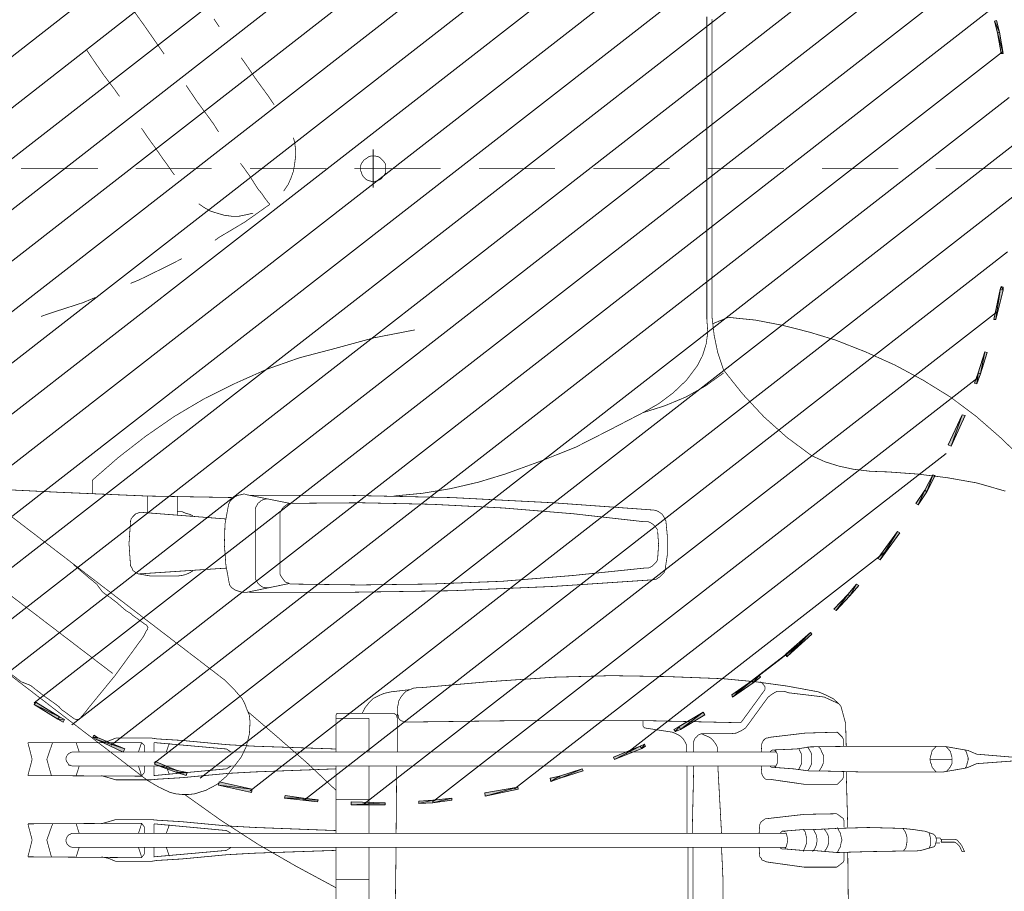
# Model space of a CAD drawing. Header units: centimetres. Extents: x 690840 to 714026, y 27673 to 40762.
# Tile 37 of 162: x 694223 to 694300, y 40057 to 40126. Entities that reach past the tile are written whole.
import ezdxf

# ---------------------------------------------------------------- set-up
doc = ezdxf.new("R2010")
doc.units = ezdxf.units.CM
doc.layers.add('H', color=7, linetype='Continuous')
doc.layers.add('Przekrojowa', color=253, linetype='Continuous', lineweight=25)

# ---------------------------------------------------------------- blocks, each defined once
blk = doc.blocks.new('zw$EDF5')
at = {"layer": 'H', "linetype": 'Continuous', "lineweight": 0}
for points in [[(1.756, 209.891), (1.516, 209.844), (-0.841, 209.315), (-0.841, 209.482), (1.444, 210.059), (1.684, 210.059)], [(21.72, 209.602), (20.109, 209.891), (20.109, 210.059), (21.768, 209.795), (22.706, 209.555), (22.634, 209.387)], [(-5.123, 208.28), (-3.464, 208.809), (-3.391, 208.616), (-5.076, 208.112), (-5.869, 207.823), (-5.941, 207.99)], [(-10.848, 205.971), (-8.418, 207.077), (-8.346, 206.837), (-10.728, 205.729)], [(-14.407, 204.07), (-13.157, 204.696), (-13.084, 204.527), (-14.312, 203.902), (-15.345, 203.204), (-15.467, 203.373)], [(-19.796, 200.366), (-17.655, 201.929), (-17.534, 201.761), (-19.675, 200.197)], [(-22.61, 198.008), (-21.816, 198.707), (-21.696, 198.514), (-22.514, 197.841), (-23.645, 196.733), (-23.765, 196.902)], [(-27.348, 193.102), (-25.616, 195.002), (-25.496, 194.882), (-27.181, 192.982), (-27.228, 192.934), (-27.396, 193.054)], [(-29.489, 190.384), (-29.032, 190.961), (-28.84, 190.841), (-29.322, 190.264), (-30.403, 188.725), (-30.572, 188.772)], [(-33.121, 184.659), (-31.967, 186.584), (-31.798, 186.464), (-32.881, 184.563), (-33.121, 184.154), (-33.29, 184.275)], [(-34.613, 181.605), (-34.445, 181.893), (-34.276, 181.845), (-34.445, 181.508), (-35.311, 179.415), (-35.478, 179.487)], [(-36.994, 175.207), (-36.417, 176.986), (-36.249, 176.938), (-36.826, 175.157), (-36.994, 174.388), (-37.21, 174.461)], [(-38.365, 169.313), (-37.859, 171.911), (-37.692, 171.863), (-38.149, 169.265)], [(-38.942, 164.069), (-38.894, 165.152), (-38.725, 166.667), (-38.558, 166.667), (-38.725, 165.152), (-38.774, 164.069)], [(-39.062, 158.754), (-39.062, 161.399), (-38.894, 161.399), (-38.847, 158.754)], [(-38.725, 154.953), (-38.847, 156.084), (-38.653, 156.156), (-38.558, 155.001), (-38.316, 153.558), (-38.558, 153.509)], [(-37.499, 148.29), (-38.076, 150.888), (-37.859, 150.961), (-37.283, 148.363)], [(-36.537, 145.019), (-36.754, 145.765), (-36.537, 145.813), (-36.344, 145.067), (-35.671, 143.335), (-35.888, 143.287)], [(-33.939, 138.716), (-34.902, 140.785), (-34.685, 140.906), (-33.747, 138.765), (-33.579, 138.476), (-33.747, 138.428)], [(-32.304, 135.662), (-32.544, 136.071), (-32.376, 136.191), (-32.135, 135.783), (-30.981, 133.93), (-31.173, 133.81)]]:
    blk.add_hatch(color=8, dxfattribs=at).paths.add_polyline_path(points)
at = {"layer": 'H', "color": 8, "lineweight": 0}
for p, q in [((8.779, 210.83), (-37.981, 150.791)), ((12.821, 210.83), (-36.994, 146.871)), ((4.45, 210.42), (-38.678, 155.073)), ((16.622, 210.54), (-35.791, 143.239)), ((-0.24, 209.627), (-39.014, 159.788)), ((20.205, 210.011), (-34.396, 139.871)), ((23.669, 209.265), (-32.785, 136.769)), ((-5.436, 208.112), (-38.798, 165.225)), ((26.893, 208.28), (-31.053, 133.81)), ((30.02, 207.077), (-29.152, 131.116)), ((-11.425, 205.586), (-37.812, 171.621)), ((33.025, 205.754), (-34.974, 118.512)), ((35.84, 204.239), (-35.671, 112.403)), ((38.558, 202.579), (-35.262, 107.784)), ((-19.218, 200.728), (-35.046, 180.402)), ((41.155, 200.728), (-34.18, 103.984)), ((43.633, 198.754), (-32.736, 100.688)), ((45.943, 196.566), (-30.932, 97.85)), ((48.204, 194.257), (-28.863, 95.324)), ((50.273, 191.779), (-26.555, 93.183)), ((52.245, 189.134), (-23.957, 91.284)), ((54.024, 186.295), (-21.119, 89.767)), ((55.708, 183.24), (-18.015, 88.614)), ((57.2, 179.993), (-14.601, 87.82))]:
    blk.add_line(p, q, dxfattribs=at)
for points, const_width in [([(-15.13, 213.186), (-14.479, 213.186), (-13.806, 213.258), (-11.882, 211.648), (-10.15, 209.844)], 0.0573), ([(-35.383, 210.95), (-35.503, 210.95), (-35.623, 210.95), (-35.84, 207.99), (-36.128, 207.318)], 0.0573), ([(-34.468, 198.754), (-34.468, 205.393), (-34.805, 207.318), (-35.094, 207.99), (-35.334, 210.877)], 0.0573), ([(11.017, 210.83), (11.017, 204.816)], 0.0573), ([(11.017, 210.782), (11.017, 204.768)], 0.0573), ([(11.017, 210.782), (11.017, 204.768)], 0.0573), ([(-14.384, 210.253), (-13.735, 207.99), (-13.326, 205.682)], 0.0573), ([(-10.15, 209.844), (-8.49, 207.943)], 0.0573), ([(-8.49, 207.943), (-6.975, 205.923), (-5.652, 203.782)], 0.0573), ([(-42.478, 206.909), (-42.767, 207.029), (-42.767, 206.837)], 0.0573), ([(-42.261, 206.789), (-42.478, 206.909)], 0.0573), ([(-36.2, 207.077), (-36.489, 205.393), (-36.489, 198.754), (-36.417, 195.772), (-36.417, 194.834)], 0.0573), ([(-36.128, 207.318), (-36.2, 207.077)], 0.0573), ([(-36.032, 207.197), (-36.2, 207.077)], 0.0573), ([(-35.166, 207.246), (-35.383, 207.318), (-35.551, 207.318), (-35.791, 207.246), (-36.032, 207.197)], 0.0573), ([(-34.974, 207.197), (-35.166, 207.246)], 0.0573), ([(-34.757, 207.077), (-34.974, 207.197)], 0.0573), ([(-42.767, 206.837), (-42.55, 206.74), (-42.31, 206.62)], 0.0573), ([(-42.31, 206.62), (-42.141, 206.452), (-42.021, 206.259)], 0.0573), ([(-42.094, 206.668), (-42.261, 206.789)], 0.0573), ([(-41.852, 206.452), (-41.974, 206.548), (-42.094, 206.668)], 0.0573), ([(-42.021, 206.259), (-42.021, 206.043)], 0.0573), ([(-41.805, 205.177), (-41.805, 206.091), (-41.805, 206.259), (-41.852, 206.452)], 0.0573), ([(-42.021, 206.043), (-42.021, 205.177)], 0.0573), ([(-36.08, 205.923), (-36.249, 205.802), (-36.417, 205.634)], 0.0573), ([(-35.84, 206.043), (-36.08, 205.923)], 0.0573), ([(-35.334, 206.043), (-35.623, 206.043), (-35.84, 206.043)], 0.0573), ([(-35.503, 206.043), (-35.503, 204.311)], 0.0573), ([(-34.877, 205.923), (-35.094, 205.971), (-35.334, 206.043)], 0.0573), ([(-34.517, 205.586), (-34.685, 205.754), (-34.877, 205.923)], 0.0573), ([(-13.326, 205.682), (-13.037, 203.325), (-12.869, 201.015)], 0.0573), ([(-42.67, 203.613), (-42.381, 204.648)], 0.0573), ([(-42.381, 204.648), (-42.261, 204.72)], 0.0573), ([(-42.261, 204.72), (-42.094, 204.768), (-41.901, 204.816), (-41.805, 204.816), (-41.612, 204.768)], 0.0573), ([(-42.094, 204.768), (-42.094, 205.105)], 0.0573), ([(-41.685, 205.105), (-41.805, 205.177), (-41.901, 205.225), (-42.021, 205.177)], 0.0573), ([(-41.685, 204.768), (-41.685, 205.105)], 0.0573), ([(-41.612, 204.768), (-41.515, 204.72), (-41.395, 204.599)], 0.0573), ([(-41.395, 204.599), (-41.155, 203.902)], 0.0573), ([(-36.489, 204.816), (-36.32, 204.648), (-36.128, 204.479)], 0.0573), ([(-34.805, 204.479), (-34.637, 204.648), (-34.468, 204.816)], 0.0573), ([(-42.261, 204.359), (-42.478, 204.239)], 0.0573), ([(-41.732, 204.359), (-42.021, 204.359), (-42.261, 204.359)], 0.0573), ([(-41.275, 204.239), (-41.515, 204.311), (-41.732, 204.359)], 0.0573), ([(-41.155, 203.902), (-41.108, 203.493), (-41.035, 203.084)], 0.0573), ([(-36.128, 204.479), (-35.912, 204.431)], 0.0573), ([(-35.912, 204.431), (-35.743, 204.359)], 0.0573), ([(-35.743, 204.359), (-35.503, 204.311), (-35.262, 204.359), (-35.046, 204.431), (-34.805, 204.479)], 0.0573), ([(-42.718, 203.204), (-42.67, 203.613)], 0.0573), ([(-42.718, 202.218), (-42.718, 202.795), (-42.718, 203.204)], 0.0573), ([(-41.035, 203.084), (-40.939, 202.17)], 0.0573), ([(-5.652, 203.782), (-4.45, 201.544), (-3.415, 199.236)], 0.0573), ([(-42.261, 202.459), (-42.478, 202.41), (-42.718, 202.218)], 0.0573), ([(-41.685, 202.507), (-41.974, 202.507), (-42.261, 202.459)], 0.0573), ([(-41.445, 202.459), (-41.685, 202.507)], 0.0573), ([(-41.155, 202.338), (-41.445, 202.459)], 0.0573), ([(-40.939, 197.022), (-40.866, 199.453), (-40.939, 202.17), (-41.155, 202.338)], 0.0573), ([(-42.767, 199.453), (-42.718, 202.218)], 0.0573), ([(11.017, 201.833), (11.017, 195.82)], 0.0573), ([(11.017, 201.761), (11.017, 195.82)], 0.0573), ([(11.017, 201.761), (11.017, 195.82)], 0.0573), ([(-12.869, 201.015), (-12.82, 199.62), (-12.652, 198.25), (-12.411, 197.142)], 0.0573), ([(-42.84, 196.975), (-42.767, 199.453)], 0.0573), ([(-3.415, 199.236), (-2.478, 196.855)], 0.0573), ([(-34.517, 194.906), (-34.468, 198.754)], 0.0573), ([(-47.217, 197.888), (-42.84, 197.841)], 0.0573), ([(-40.866, 197.841), (-36.489, 197.721)], 0.0573), ([(-32.664, 197.672), (-34.468, 197.721)], 0.0573), ([(-31.341, 197.312), (-32.664, 197.672)], 0.0573), ([(-43.993, 196.975), (-43.584, 197.504)], 0.0573), ([(-43.993, 194.425), (-43.993, 196.975)], 0.0573), ([(-43.584, 197.504), (-43.416, 197.552), (-42.84, 197.552)], 0.0573), ([(-42.381, 197.264), (-42.598, 197.142), (-42.84, 197.022)], 0.0573), ([(-42.84, 197.022), (-42.67, 195.074), (-42.67, 194.257), (-42.55, 192.813)], 0.0573), ([(-42.094, 197.312), (-42.381, 197.264)], 0.0573), ([(-41.852, 197.384), (-42.094, 197.312)], 0.0573), ([(-41.565, 197.312), (-41.852, 197.384)], 0.0573), ([(-40.866, 197.022), (-41.108, 197.142), (-41.323, 197.264), (-41.565, 197.312)], 0.0573), ([(-40.939, 197.022), (-41.035, 195.074), (-41.035, 194.257), (-41.155, 192.765)], 0.0573), ([(-40.17, 197.504), (-40.362, 197.552), (-40.866, 197.552)], 0.0573), ([(-39.784, 196.975), (-40.17, 197.504)], 0.0573), ([(-40.17, 191.49), (-39.833, 194.425), (-39.784, 196.975)], 0.0573), ([(-37.475, 197.022), (-37.066, 197.432)], 0.0573), ([(-37.475, 194.497), (-37.475, 197.022)], 0.0573), ([(-37.066, 197.432), (-36.898, 197.504)], 0.0573), ([(-36.898, 197.504), (-36.489, 197.504)], 0.0573), ([(-33.771, 197.432), (-33.939, 197.504), (-34.468, 197.504)], 0.0573), ([(-33.362, 197.022), (-33.771, 197.432)], 0.0573), ([(-33.434, 194.497), (-33.362, 197.022)], 0.0573), ([(-30.258, 193.174), (-30.595, 195.989), (-31.124, 197.142), (-31.341, 197.312)], 0.0573), ([(-30.717, 196.686), (-31.124, 197.142)], 0.0573), ([(-12.411, 197.142), (-12.074, 196.061)], 0.0573), ([(-0.914, 190.576), (-1.323, 192.693), (-1.852, 194.786), (-2.478, 196.855)], 0.0573), ([(-42.31, 196.277), (-42.55, 196.157), (-42.767, 195.989)], 0.0573), ([(-42.021, 196.349), (-42.31, 196.277)], 0.0573), ([(-41.732, 196.349), (-42.021, 196.349)], 0.0573), ([(-41.445, 196.277), (-41.732, 196.349)], 0.0573), ([(-40.986, 195.989), (-41.228, 196.157), (-41.445, 196.277)], 0.0573), ([(-30.187, 195.532), (-30.427, 196.109), (-30.717, 196.686)], 0.0573), ([(-12.074, 196.061), (-11.594, 195.002)], 0.0573), ([(-42.261, 195.363), (-42.55, 195.243)], 0.0573), ([(-42.021, 195.411), (-42.261, 195.363)], 0.0573), ([(-41.445, 195.363), (-41.732, 195.411), (-42.021, 195.411)], 0.0573), ([(-40.986, 195.123), (-41.228, 195.243), (-41.445, 195.363)], 0.0573), ([(-36.249, 195.7), (-36.417, 195.58)], 0.0573), ([(-36.032, 195.82), (-36.249, 195.7)], 0.0573), ([(-35.743, 195.94), (-36.032, 195.82)], 0.0573), ([(-34.974, 195.82), (-35.214, 195.94), (-35.503, 195.94), (-35.743, 195.94)], 0.0573), ([(-34.517, 195.532), (-34.685, 195.7), (-34.974, 195.82)], 0.0573), ([(-28.985, 183.649), (-29.152, 188.026), (-29.392, 190.576), (-29.729, 193.054), (-30.187, 195.532)], 0.0573), ([(-42.55, 195.243), (-42.767, 195.074)], 0.0573), ([(-42.261, 194.545), (-42.55, 194.425)], 0.0573), ([(-42.021, 194.617), (-42.261, 194.545)], 0.0573), ([(-41.445, 194.545), (-41.732, 194.617), (-42.021, 194.617)], 0.0573), ([(-40.986, 194.329), (-41.228, 194.497), (-41.445, 194.545)], 0.0573), ([(-35.503, 195.002), (-35.743, 195.002), (-35.96, 194.954), (-36.2, 194.834), (-36.417, 194.666)], 0.0573), ([(-36.417, 194.834), (-36.249, 193.559)], 0.0573), ([(-35.214, 195.002), (-35.503, 195.002)], 0.0573), ([(-34.517, 194.666), (-34.757, 194.834), (-34.974, 194.954), (-35.214, 195.002)], 0.0573), ([(-34.517, 194.906), (-34.685, 193.8)], 0.0573), ([(-11.594, 195.002), (-10.15, 193.054), (-8.539, 191.25)], 0.0573), ([(-43.536, 191.37), (-43.584, 191.49), (-43.993, 194.425)], 0.0573), ([(-42.55, 194.425), (-42.767, 194.329)], 0.0573), ([(-37.066, 191.659), (-37.475, 194.497)], 0.0573), ([(-35.623, 194.208), (-35.84, 194.208), (-36.08, 194.088), (-36.32, 193.968)], 0.0573), ([(-35.334, 194.208), (-35.623, 194.208)], 0.0573), ([(-34.637, 193.968), (-34.877, 194.088), (-35.094, 194.208), (-35.334, 194.208)], 0.0573), ([(-34.685, 193.8), (-34.757, 192.068)], 0.0573), ([(-34.228, 191.081), (-34.108, 191.153), (-34.011, 191.202), (-33.891, 191.322), (-33.819, 191.442), (-33.819, 191.538), (-33.771, 191.659), (-33.434, 194.497)], 0.0573), ([(-26.435, 194.04), (-30.307, 189.012)], 0.116), ([(-42.43, 192.982), (-42.55, 192.885), (-42.55, 192.765), (-42.55, 192.645), (-42.478, 192.525)], 0.0573), ([(-41.974, 193.102), (-42.189, 193.054), (-42.43, 192.982)], 0.0573), ([(-42.43, 192.982), (-42.43, 136.889)], 0.0573), ([(-41.732, 193.102), (-41.974, 193.102)], 0.0573), ([(-41.275, 192.982), (-41.515, 193.054), (-41.732, 193.102)], 0.0573), ([(-41.323, 192.982), (-41.323, 136.889)], 0.0573), ([(-36.249, 193.559), (-36.128, 191.947)], 0.0573), ([(-30.187, 192.982), (-30.258, 193.174)], 0.0573), ([(-30.138, 192.765), (-30.187, 192.982)], 0.0573), ([(-41.323, 192.525), (-41.228, 192.597), (-41.155, 192.693), (-41.155, 192.813), (-41.228, 192.934)], 0.0573), ([(-35.791, 192.308), (-36.032, 192.188), (-36.128, 192.068)], 0.0573), ([(-36.032, 192.188), (-36.032, 136.817)], 0.0573), ([(-35.094, 192.308), (-35.334, 192.308), (-35.551, 192.308), (-35.791, 192.308)], 0.0573), ([(-34.925, 191.731), (-34.805, 191.827), (-34.757, 191.947), (-34.757, 192.068), (-34.877, 192.188), (-35.094, 192.308)], 0.0573), ([(-34.925, 192.236), (-34.925, 136.889)], 0.0573), ([(-30.258, 192.068), (-30.138, 192.308)], 0.0573), ([(-30.138, 192.308), (-30.138, 192.525), (-30.138, 192.765)], 0.0573), ([(11.017, 192.813), (11.017, 186.824)], 0.0573), ([(11.017, 192.813), (11.017, 186.824)], 0.0573), ([(11.017, 192.813), (11.017, 186.824)], 0.0573), ([(-40.17, 191.37), (-40.17, 191.49)], 0.0573), ([(-37.066, 191.37), (-37.066, 191.49), (-37.066, 191.659)], 0.0573), ([(-36.128, 192.068), (-36.128, 191.947), (-36.128, 191.827)], 0.0573), ([(-36.128, 191.827), (-36.032, 191.731)], 0.0573), ([(-33.434, 189.061), (-33.242, 189.47), (-33.025, 189.806), (-30.644, 191.538), (-30.475, 191.731), (-30.355, 191.899), (-30.258, 192.068)], 0.0573), ([(-43.464, 191.202), (-43.536, 191.37)], 0.0573), ([(-43.176, 190.913), (-43.296, 191.033), (-43.416, 191.081), (-43.464, 191.202)], 0.0573), ([(-42.43, 190.866), (-43.176, 190.913)], 0.0573), ([(-41.323, 190.866), (-40.65, 190.913)], 0.0573), ([(-40.65, 190.913), (-40.53, 190.961), (-40.41, 191.033)], 0.0573), ([(-40.41, 191.033), (-40.29, 191.202), (-40.17, 191.37)], 0.0573), ([(-36.826, 191.153), (-36.946, 191.25), (-37.066, 191.37)], 0.0573), ([(-36.657, 191.081), (-36.826, 191.153)], 0.0573), ([(-36.032, 191.033), (-36.657, 191.081)], 0.0573), ([(-34.925, 191.033), (-34.228, 191.081)], 0.0573), ([(-30.018, 191.322), (-32.496, 189.518)], 0.0573), ([(-29.392, 190.913), (-29.442, 191.033), (-29.562, 191.153), (-29.682, 191.25), (-29.778, 191.322), (-29.898, 191.322), (-30.018, 191.322)], 0.0573), ([(-8.539, 191.25), (-6.758, 189.59), (-4.859, 188.074)], 0.0573), ([(-1.203, 187.208), (-0.697, 188.435), (-0.914, 190.576)], 0.0573), ([(-32.496, 189.518), (-32.616, 189.421), (-32.616, 189.301), (-32.448, 181.725)], 0.0573), ([(-33.482, 188.195), (-33.482, 188.652), (-33.434, 189.061)], 0.0573), ([(-45.076, 188.026), (-47.746, 188.026)], 0.0573), ([(-42.43, 187.906), (-45.076, 188.026)], 0.0573), ([(-36.032, 187.617), (-41.323, 187.906)], 0.0573), ([(-34.517, 187.57), (-34.925, 187.57)], 0.0573), ([(-34.517, 187.57), (-34.925, 187.57)], 0.0573), ([(-33.819, 187.04), (-34.059, 187.28), (-34.3, 187.45), (-34.517, 187.57)], 0.0573), ([(-33.53, 186.175), (-33.482, 186.342), (-33.482, 186.464), (-33.482, 188.195)], 0.0573), ([(-8.202, 181.725), (-7.673, 183.409), (-6.975, 185.092), (-6.109, 186.631), (-5.076, 188.074)], 0.0573), ([(-4.859, 188.074), (-3.511, 187.617)], 0.0573), ([(-3.511, 187.617), (-2.141, 187.33)], 0.0573), ([(-33.602, 186.584), (-33.722, 186.873), (-33.819, 187.04)], 0.0573), ([(-0.866, 186.751), (-1.852, 186.824), (-2.766, 186.704)], 0.0573), ([(-2.141, 187.33), (-0.697, 187.16)], 0.0573), ([(-0.697, 187.16), (22.803, 187.16)], 0.0573), ([(-33.939, 185.765), (-33.819, 185.838), (-33.722, 185.958), (-33.602, 186.054), (-33.53, 186.175)], 0.0573), ([(-33.482, 186.342), (-33.602, 186.584)], 0.0573), ([(-4.497, 186.007), (-5.652, 185.141)], 0.0573), ([(-2.766, 186.704), (-3.704, 186.415), (-4.497, 186.007)], 0.0573), ([(-0.866, 186.751), (22.971, 186.751)], 0.0573), ([(-42.43, 185.67), (-47.746, 185.67)], 0.0573), ([(-42.43, 185.261), (-47.746, 185.261)], 0.0573), ([(-36.032, 185.718), (-41.323, 185.598)], 0.0573), ([(-34.925, 185.718), (-34.3, 185.718), (-34.108, 185.718), (-33.939, 185.765)], 0.0573), ([(-36.032, 185.189), (-41.323, 185.189)], 0.0573), ([(-34.348, 185.141), (-34.637, 185.141), (-34.925, 185.141)], 0.0573), ([(-33.891, 184.899), (-34.108, 185.019), (-34.348, 185.141)], 0.0573), ([(-33.602, 184.563), (-33.722, 184.732), (-33.891, 184.899)], 0.0573), ([(-33.482, 184.323), (-33.602, 184.563)], 0.0573), ([(-5.652, 185.141), (-6.638, 184.106)], 0.0573), ([(-33.362, 184.034), (-33.482, 184.323)], 0.0573), ([(-32.905, 181.725), (-33.025, 181.845), (-33.362, 184.034)], 0.0573), ([(-6.638, 184.106), (-7.504, 182.951), (-8.202, 181.725)], 0.0573), ([(11.017, 183.817), (11.017, 177.804)], 0.0573), ([(11.017, 183.817), (11.017, 177.804)], 0.0573), ([(11.017, 183.817), (11.017, 177.804)], 0.0573), ([(-28.912, 179.199), (-28.985, 183.649)], 0.0573), ([(-21.119, 183.072), (-21.239, 182.879)], 0.0573), ([(-20.782, 183.409), (-20.902, 183.288), (-21.022, 183.168), (-21.119, 183.072)], 0.0573), ([(-20.613, 183.457), (-20.782, 183.409)], 0.0573), ([(-19.338, 183.649), (-20.613, 183.457)], 0.0573), ([(-17.559, 182.879), (-18.594, 182.951), (-19.675, 182.879)], 0.0573), ([(-18.015, 183.649), (-19.338, 183.649)], 0.0573), ([(-16.74, 183.529), (-18.015, 183.649)], 0.0573), ([(-16.211, 183.24), (-16.404, 183.36), (-16.573, 183.457), (-16.74, 183.529)], 0.0573), ([(-16.116, 183.12), (-16.211, 183.24)], 0.0573), ([(-14.721, 150.791), (-14.721, 158.754), (-14.889, 166.667), (-15.298, 174.628), (-15.874, 182.591), (-15.924, 182.783), (-15.996, 182.951), (-16.116, 183.12)], 0.0573), ([(-21.359, 182.591), (-21.888, 174.628)], 0.0573), ([(-20.253, 182.494), (-20.373, 182.302), (-20.445, 182.134), (-20.445, 181.965), (-20.445, 181.797), (-21.022, 176.24), (-21.479, 170.66), (-21.696, 165.055), (-21.768, 159.498)], 0.0573), ([(-21.311, 182.783), (-21.359, 182.591)], 0.0573), ([(-21.239, 182.879), (-21.311, 182.783)], 0.0573), ([(-20.036, 182.711), (-20.156, 182.591), (-20.253, 182.494)], 0.0573), ([(-19.675, 182.879), (-19.867, 182.831), (-20.036, 182.711)], 0.0573), ([(-17.366, 182.831), (-17.486, 182.879)], 0.0573), ([(-17.199, 182.711), (-17.366, 182.831)], 0.0573), ([(-16.982, 182.494), (-17.077, 182.591), (-17.199, 182.711)], 0.0573), ([(-16.789, 182.134), (-16.862, 182.302), (-16.982, 182.494)], 0.0573), ([(-16.164, 176.24), (-16.789, 181.797), (-16.789, 181.965), (-16.789, 182.134)], 0.0573), ([(-32.448, 181.725), (-32.905, 181.725)], 0.0573), ([(-32.448, 181.725), (-32.448, 172.2), (-32.568, 163.034), (-32.568, 162.914)], 0.0573), ([(-8.202, 181.725), (-9.573, 179.079), (-10.92, 176.432), (-12.003, 173.715)], 0.0573), ([(-29.032, 174.75), (-28.912, 179.199)], 0.0573), ([(-15.298, 159.498), (-15.418, 165.103), (-15.707, 170.708), (-16.164, 176.24)], 0.0573), ([(-29.851, 164.309), (-29.392, 169.505), (-29.032, 174.75)], 0.0573), ([(-21.888, 174.628), (-22.225, 166.667)], 0.0573), ([(11.017, 174.797), (11.017, 168.808)], 0.0573), ([(11.017, 174.797), (11.017, 168.808)], 0.0573), ([(11.017, 174.797), (11.017, 168.808)], 0.0573), ([(-12.003, 173.715), (-13.037, 170.877)], 0.0573), ([(-13.037, 170.877), (-13.686, 168.736)], 0.0573), ([(-13.686, 168.736), (-14.192, 166.547)], 0.0573), ([(-22.225, 166.667), (-22.345, 158.705)], 0.0573), ([(-14.192, 166.547), (-14.552, 164.359)], 0.0573), ([(11.017, 165.801), (11.017, 159.788)], 0.0573), ([(11.017, 165.801), (11.017, 159.788)], 0.0573), ([(11.017, 165.801), (11.017, 159.788)], 0.0573), ([(-29.898, 163.66), (-29.851, 164.022), (-29.851, 164.309)], 0.0573), ([(-14.552, 164.359), (-14.769, 162.096)], 0.0573), ([(-30.138, 163.084), (-30.018, 163.371), (-29.898, 163.66)], 0.0573), ([(-3.175, 157.382), (-2.309, 160.558), (-1.683, 163.78)], 0.0573), ([(-32.568, 162.914), (-32.496, 162.794), (-32.448, 162.674), (-32.376, 162.578), (-32.279, 162.505), (-32.159, 162.458)], 0.0573), ([(-30.595, 162.674), (-30.355, 162.867), (-30.138, 163.084)], 0.0573), ([(-30.187, 161.881), (-30.018, 163.324)], 0.0573), ([(-42.43, 162.29), (-47.746, 162.218)], 0.0573), ([(-36.032, 162.338), (-41.323, 162.29)], 0.0573), ([(-32.376, 162.385), (-34.925, 162.385)], 0.0573), ([(-32.087, 162.338), (-32.279, 162.385), (-32.376, 162.385)], 0.0573), ([(-31.461, 162.385), (-32.376, 162.385)], 0.0573), ([(-32.159, 162.458), (-32.039, 162.458)], 0.0573), ([(-31.99, 162.29), (-32.087, 162.338)], 0.0573), ([(-32.039, 162.458), (-31.919, 162.385)], 0.0573), ([(-31.87, 162.096), (-31.99, 162.29)], 0.0573), ([(-31.87, 162.096), (-31.87, 157.839), (-31.87, 157.719)], 0.0573), ([(-31.461, 162.385), (-31.173, 162.458), (-30.884, 162.505), (-30.595, 162.674)], 0.0573), ([(11.017, 162.001), (11.017, 158.994)], 0.0573), ([(11.017, 162.001), (11.017, 158.994)], 0.0573), ([(-30.475, 160.943), (-30.307, 161.352)], 0.0573), ([(-30.307, 161.352), (-30.187, 161.881)], 0.0573), ([(10.343, 161.23), (10.223, 161.135)], 0.0573), ([(11.594, 161.303), (11.426, 161.424), (11.257, 161.472), (11.089, 161.472), (10.848, 161.472), (10.68, 161.472), (10.511, 161.352), (10.343, 161.23)], 0.0573), ([(11.835, 161.063), (11.714, 161.183), (11.594, 161.303)], 0.0573), ([(-31.413, 159.86), (-31.053, 160.149), (-30.717, 160.486)], 0.0573), ([(-30.717, 160.486), (-30.475, 160.943)], 0.0573), ([(9.525, 160.486), (12.532, 160.486)], 0.0573), ([(10.223, 161.135), (10.103, 160.943), (10.054, 160.773), (9.982, 160.606)], 0.0573), ([(9.982, 160.606), (9.982, 160.437), (10.054, 160.197)], 0.0573), ([(11.955, 160.895), (11.835, 161.063)], 0.0573), ([(12.003, 160.486), (12.003, 160.653), (11.955, 160.895)], 0.0573), ([(12.003, 160.317), (12.003, 160.486)], 0.0573), ([(-47.746, 160.149), (-42.43, 160.149)], 0.0573), ([(-44.979, 160.149), (-44.979, 157.551)], 0.0573), ([(-41.323, 160.149), (-36.032, 160.149)], 0.0573), ([(-38.678, 160.149), (-38.678, 157.551)], 0.0573), ([(-34.925, 160.149), (-32.279, 160.149)], 0.0573), ([(-32.279, 160.149), (-32.279, 157.551)], 0.0573), ([(-31.87, 159.62), (-31.413, 159.86)], 0.0573), ([(10.054, 160.197), (10.103, 160.029), (10.223, 159.86)], 0.0573), ([(10.223, 159.86), (10.343, 159.74)], 0.0573), ([(10.343, 159.74), (10.511, 159.62), (10.68, 159.571), (10.848, 159.498), (11.089, 159.498), (11.257, 159.498), (11.426, 159.571), (11.594, 159.692)], 0.0573), ([(11.594, 159.692), (11.714, 159.788)], 0.0573), ([(11.714, 159.788), (11.835, 159.98), (11.955, 160.149), (12.003, 160.317)], 0.0573), ([(-21.768, 159.498), (-21.696, 153.918)], 0.0573), ([(-15.345, 153.918), (-15.298, 159.498)], 0.0573), ([(-22.345, 158.705), (-22.345, 150.744)], 0.0573), ([(-47.746, 157.551), (-42.43, 157.551)], 0.0573), ([(-45.605, 157.551), (-43.921, 154.424)], 0.0573), ([(-43.007, 149.012), (-42.887, 151.201), (-42.67, 157.551)], 0.0573), ([(-42.67, 157.551), (-42.43, 157.551)], 0.0573), ([(-41.323, 157.551), (-36.032, 157.551)], 0.0573), ([(-41.108, 157.551), (-40.866, 151.201), (-40.746, 149.012)], 0.0573), ([(-35.791, 155.29), (-37.932, 157.551)], 0.0573), ([(-36.609, 149.012), (-36.489, 151.201), (-36.249, 157.551)], 0.0573), ([(-36.249, 157.551), (-36.032, 157.551)], 0.0573), ([(-32.279, 157.551), (-34.925, 157.551)], 0.0573), ([(-34.588, 157.551), (-34.757, 157.551)], 0.0573), ([(-34.685, 157.551), (-34.468, 151.201), (-34.348, 149.012)], 0.0573), ([(-32.159, 157.551), (-32.279, 157.551)], 0.0573), ([(-32.039, 157.551), (-32.159, 157.551)], 0.0573), ([(-31.87, 157.719), (-31.919, 157.599), (-32.039, 157.551)], 0.0573), ([(-4.786, 152.114), (-3.873, 154.712), (-3.175, 157.382)], 0.0573), ([(11.017, 156.805), (11.017, 150.791)], 0.0573), ([(11.017, 156.805), (11.017, 150.791)], 0.0573), ([(11.017, 156.805), (11.017, 150.791)], 0.0573), ([(-33.771, 152.98), (-35.791, 155.29)], 0.0573), ([(-43.921, 154.424), (-42.189, 151.417)], 0.0573), ([(11.955, 154.375), (11.377, 154.303), (10.8, 154.207), (10.271, 154.015), (9.767, 153.798)], 0.0573), ([(12.532, 154.375), (11.955, 154.375)], 0.0573), ([(13.446, 154.207), (13.109, 154.303), (12.532, 154.375)], 0.0573), ([(-21.648, 153.918), (-22.345, 150.551)], 0.0573), ([(-21.648, 153.918), (-21.599, 153.726), (-21.528, 153.558), (-21.359, 153.437)], 0.0573), ([(-21.359, 153.437), (-21.239, 153.342)], 0.0573), ([(-15.754, 153.342), (-15.634, 153.437), (-15.538, 153.558)], 0.0573), ([(-15.538, 153.558), (-15.418, 153.726), (-15.345, 153.918)], 0.0573), ([(-14.601, 150.335), (-14.672, 150.551), (-15.345, 153.918)], 0.0573), ([(9.767, 153.798), (9.237, 153.437)], 0.0573), ([(-31.75, 150.624), (-33.771, 152.98)], 0.0573), ([(-21.239, 153.342), (-21.07, 153.222), (-20.902, 153.149)], 0.0573), ([(-16.116, 153.149), (-20.902, 153.149)], 0.0573), ([(-16.116, 153.149), (-15.924, 153.222), (-15.754, 153.342)], 0.0573), ([(16.789, 152.186), (16.213, 152.571), (16.044, 152.692)], 0.0573), ([(-21.985, 152.236), (-21.985, 151.994)], 0.0573), ([(-21.985, 151.994), (-21.936, 151.777)], 0.0573), ([(-15.13, 151.657), (-15.058, 151.826), (-15.009, 151.994)], 0.0573), ([(-15.009, 151.994), (-15.009, 152.186)], 0.0573), ([(-5.892, 149.638), (-4.786, 152.114)], 0.0573), ([(8.202, 152.356), (6.807, 150.382), (5.605, 148.363), (5.365, 148.026)], 0.0573), ([(8.322, 152.236), (8.202, 152.356)], 0.0573), ([(8.492, 152.114), (8.322, 152.236)], 0.0573), ([(8.708, 151.946), (8.492, 152.114)], 0.0573), ([(9.862, 151.128), (9.405, 151.417), (9.068, 151.705), (8.708, 151.946)], 0.0573), ([(17.439, 151.705), (16.789, 152.186)], 0.0573), ([(-42.189, 151.417), (-40.29, 148.483)], 0.0573), ([(-21.936, 151.777), (-21.816, 151.61), (-21.648, 151.417), (-21.479, 151.321), (-21.311, 151.201)], 0.0573), ([(-15.827, 151.201), (-21.311, 151.201)], 0.0573), ([(-15.827, 151.201), (-15.634, 151.248)], 0.0573), ([(-15.634, 151.248), (-15.538, 151.321)], 0.0573), ([(-15.538, 151.321), (-15.345, 151.417)], 0.0573), ([(-15.345, 151.417), (-15.25, 151.537), (-15.13, 151.657)], 0.0573), ([(10.391, 150.791), (9.862, 151.128)], 0.0573), ([(19.749, 150.095), (18.93, 150.671), (18.137, 151.201), (17.439, 151.705)], 0.0573), ([(-38.221, 146.414), (-37.932, 147.328), (-37.475, 148.194), (-36.826, 148.94), (-36.08, 149.516), (-35.334, 150.095), (-34.468, 150.504)], 0.0573), ([(-34.468, 150.504), (-33.482, 150.744)], 0.0573), ([(-33.482, 150.744), (-32.568, 150.791)], 0.0573), ([(-32.568, 150.791), (-32.039, 150.744), (-31.583, 150.551), (-31.124, 150.382), (-30.717, 150.167)], 0.0573), ([(-22.345, 150.551), (-22.345, 150.215), (-22.273, 149.926), (-22.177, 149.638), (-21.985, 149.349)], 0.0573), ([(-14.672, 150.046), (-14.601, 150.335)], 0.0573), ([(7.384, 150.504), (7.264, 149.926), (7.264, 149.349), (7.337, 148.772), (7.506, 148.194), (7.673, 147.665), (7.962, 147.16), (8.25, 146.751)], 0.0573), ([(7.506, 151.033), (7.384, 150.504)], 0.0573), ([(10.969, 150.382), (10.391, 150.791)], 0.0573), ([(11.426, 150.046), (10.969, 150.382)], 0.0573), ([(-30.717, 150.167), (-29.971, 149.516)], 0.0573), ([(-15.178, 149.229), (-15.009, 149.396), (-14.841, 149.589)], 0.0573), ([(-14.841, 149.589), (-14.721, 149.806), (-14.672, 150.046)], 0.0573), ([(-14.552, 138.381), (-13.518, 138.381), (-11.714, 140.448), (-10.054, 142.589), (-8.49, 144.85), (-7.095, 147.208), (-5.892, 149.638)], 0.0573), ([(-43.344, 145.428), (-43.007, 149.012)], 0.0573), ([(-42.43, 143.239), (-43.176, 143.239), (-42.67, 148.94), (-42.43, 149.301)], 0.0573), ([(-40.579, 143.239), (-41.108, 148.94), (-41.323, 149.301)], 0.0573), ([(-40.746, 149.012), (-40.41, 145.428)], 0.0573), ([(-36.946, 145.428), (-36.609, 149.012)], 0.0573), ([(-36.032, 143.239), (-36.778, 143.239), (-36.249, 148.94), (-36.032, 149.301)], 0.0573), ([(-34.18, 143.239), (-34.685, 148.94), (-34.925, 149.301)], 0.0573), ([(-34.348, 149.012), (-34.011, 145.428)], 0.0573), ([(-29.971, 149.516), (-29.272, 148.82)], 0.0573), ([(-29.272, 148.82), (1.852, 108.241), (2.767, 106.966)], 0.0573), ([(-21.985, 149.349), (-21.768, 149.18), (-20.204, 148.892), (-18.594, 148.772), (-16.982, 148.82), (-15.418, 149.107), (-15.178, 149.229)], 0.0573), ([(-20.445, 148.892), (-20.902, 142.012)], 0.0573), ([(-16.044, 142.132), (-16.573, 148.892)], 0.0573), ([(-14.889, 149.516), (-14.769, 142.71), (-14.479, 135.903), (-14.143, 129.023)], 0.0573), ([(-40.29, 148.483), (-38.269, 145.644)], 0.0573), ([(16.285, 146.631), (14.553, 147.906), (13.904, 148.314)], 0.0573), ([(22.803, 147.954), (22.177, 148.363)], 0.0573), ([(11.017, 147.785), (11.017, 141.795)], 0.0573), ([(11.017, 147.785), (11.017, 141.795)], 0.0573), ([(11.017, 147.785), (11.017, 141.795)], 0.0573), ([(17.56, 145.765), (16.285, 146.631)], 0.0573), ([(-38.221, 144.971), (-38.269, 145.476), (-38.269, 145.933), (-38.221, 146.414)], 0.0573), ([(-20.662, 146.294), (-20.83, 146.005), (-20.95, 145.716), (-21.022, 145.428)], 0.0573), ([(-16.211, 146.053), (-16.333, 146.294)], 0.0573), ([(-15.996, 145.067), (-15.996, 145.428), (-16.116, 145.716), (-16.211, 146.053)], 0.0573), ([(-43.176, 139.078), (-43.296, 139.654), (-43.536, 140.233), (-43.536, 142.998), (-43.464, 143.455), (-43.344, 145.428)], 0.0573), ([(-40.41, 145.428), (-40.29, 143.455), (-40.242, 142.998), (-40.242, 140.233), (-40.41, 139.654), (-40.579, 139.078)], 0.0573), ([(-37.692, 143.624), (-38.101, 144.49), (-38.221, 144.971)], 0.0573), ([(-36.778, 139.078), (-36.946, 139.654), (-37.115, 140.233), (-37.115, 142.998), (-37.066, 143.455), (-36.946, 145.428)], 0.0573), ([(-34.011, 145.428), (-33.891, 143.455), (-33.819, 142.998)], 0.0573), ([(-21.022, 145.428), (-21.07, 145.067)], 0.0573), ([(-21.07, 145.067), (-21.07, 142.998), (-20.902, 142.012)], 0.0573), ([(-14.769, 145.067), (-16.284, 145.067)], 0.0573), ([(3.921, 145.428), (3.296, 144.201)], 0.0573), ([(-43.127, 144.442), (-42.43, 144.201)], 0.0573), ([(-40.65, 144.442), (-41.323, 144.201)], 0.0573), ([(-36.706, 144.442), (-36.032, 144.201)], 0.0573), ([(-34.228, 144.442), (-34.925, 144.201)], 0.0573), ([(3.296, 144.201), (2.261, 142.084), (1.973, 141.386)], 0.0573), ([(10.511, 144.85), (10.728, 144.682), (11.257, 144.321), (11.883, 143.864)], 0.0573), ([(-37.186, 142.758), (-37.692, 143.624)], 0.0573), ([(11.883, 143.864), (12.652, 143.335), (13.446, 142.758), (14.192, 142.252)], 0.0573), ([(23.717, 141.435), (22.346, 142.421), (20.205, 143.912), (20.036, 144.033)], 0.0573), ([(-41.323, 143.239), (-40.579, 143.239)], 0.0573), ([(-37.186, 142.758), (-6.061, 102.179)], 0.0573), ([(-34.925, 143.239), (-34.18, 143.239)], 0.0573), ([(-33.819, 142.998), (-33.819, 140.233)], 0.0573), ([(-25.449, 142.589), (-25.809, 142.421), (-26.435, 141.964)], 0.0573), ([(-24.197, 141.603), (-24.486, 142.012), (-24.703, 142.301), (-24.823, 142.469), (-24.943, 142.661), (-25.112, 142.758), (-25.28, 142.71), (-25.449, 142.589)], 0.0573), ([(-14.769, 142.71), (-16.116, 142.71)], 0.0573), ([(-43.247, 142.252), (-42.96, 142.469)], 0.0573), ([(-43.247, 142.252), (-43.176, 133.305)], 0.0573), ([(-42.43, 142.012), (-43.176, 142.252)], 0.0573), ([(-42.96, 142.469), (-42.43, 142.469)], 0.0573), ([(-40.53, 142.252), (-40.819, 142.469), (-41.323, 142.469)], 0.0573), ([(-41.323, 142.012), (-40.579, 142.252)], 0.0573), ([(-40.579, 133.305), (-40.53, 142.252)], 0.0573), ([(-36.826, 142.252), (-36.537, 142.469)], 0.0573), ([(-36.826, 142.252), (-36.778, 133.305)], 0.0573), ([(-36.032, 142.012), (-36.778, 142.252)], 0.0573), ([(-36.537, 142.469), (-36.032, 142.469)], 0.0573), ([(-34.18, 142.252), (-34.396, 142.469), (-34.925, 142.469)], 0.0573), ([(-34.925, 142.012), (-34.18, 142.252)], 0.0573), ([(-34.18, 133.305), (-34.18, 142.252)], 0.0573), ([(-26.435, 141.964), (-28.912, 140.16), (-31.293, 138.212), (-31.87, 137.755), (-32.207, 137.466)], 0.0573), ([(-20.902, 142.012), (-20.83, 141.844)], 0.0573), ([(-20.83, 141.844), (-20.733, 141.723)], 0.0573), ([(-16.164, 141.795), (-16.116, 141.964), (-16.044, 142.132)], 0.0573), ([(-24.005, 141.386), (-24.197, 141.603)], 0.0573), ([(-23.139, 140.28), (-23.5, 140.689), (-23.789, 141.026), (-24.005, 141.386)], 0.0573), ([(-20.733, 141.723), (-20.613, 141.555), (-20.445, 141.508), (-20.253, 141.386), (-18.521, 141.266), (-16.74, 141.386), (-16.573, 141.435), (-16.404, 141.555)], 0.0573), ([(-16.404, 141.555), (-16.284, 141.675), (-16.164, 141.795)], 0.0573), ([(-22.754, 139.776), (-23.139, 140.28)], 0.0573), ([(16.694, 140.52), (17.271, 140.113), (18.354, 139.294), (19.507, 138.501)], 0.0573), ([(-33.819, 140.233), (-34.059, 139.654), (-34.18, 139.078)], 0.0573), ([(-28.743, 139.991), (8.25, 91.621)], 0.0573), ([(-22.345, 139.198), (-22.754, 139.776)], 0.0573), ([(-21.696, 138.716), (-22.345, 139.198)], 0.0573), ([(-20.156, 136.889), (-21.191, 138.092), (-21.696, 138.716)], 0.0573), ([(11.017, 138.838), (11.017, 132.848)], 0.0573), ([(11.017, 138.788), (11.017, 132.776)], 0.0573), ([(11.017, 138.788), (11.017, 132.776)], 0.0573), ([(0.866, 138.621), (0.457, 137.635), (-0.288, 135.325), (-0.625, 134.339)], 0.0573), ([(19.507, 138.501), (20.373, 137.923)], 0.0573), ([(-42.43, 137.346), (-43.176, 137.106)], 0.0573), ([(-41.323, 137.346), (-40.579, 137.106)], 0.0573), ([(-36.032, 137.346), (-36.778, 137.106)], 0.0573), ([(-34.925, 137.346), (-34.18, 137.106)], 0.0573), ([(-32.327, 137.346), (-32.376, 137.178), (-32.327, 136.984), (-32.207, 136.817), (-32.087, 136.649), (-31.87, 136.36), (-31.583, 135.951)], 0.0573), ([(-32.207, 137.466), (-32.327, 137.346)], 0.0573), ([(-42.43, 136.889), (-42.43, 136.769)], 0.0573), ([(-42.43, 136.769), (-42.381, 136.649), (-42.31, 136.528), (-42.189, 136.408), (-42.094, 136.36), (-41.974, 136.312), (-41.805, 136.312), (-41.685, 136.36), (-41.565, 136.408), (-41.445, 136.528), (-41.395, 136.649), (-41.323, 136.769), (-41.323, 136.889)], 0.0573), ([(-36.032, 136.889), (-36.032, 136.769)], 0.0573), ([(-36.032, 136.769), (-35.96, 136.649)], 0.0573), ([(-35.96, 136.649), (-35.96, 136.528)], 0.0573), ([(-35.96, 136.528), (-35.84, 136.48)], 0.0573), ([(-35.84, 136.48), (-35.671, 136.36)], 0.0573), ([(-35.671, 136.36), (-35.551, 136.312), (-35.383, 136.312), (-35.262, 136.36), (-35.166, 136.408), (-35.046, 136.528), (-34.974, 136.649), (-34.925, 136.769)], 0.0573), ([(-34.925, 136.769), (-34.925, 136.889)], 0.0573), ([(-31.583, 135.951), (-31.341, 135.734)], 0.0573), ([(-31.341, 135.734), (-31.124, 135.446), (-30.837, 135.037), (-30.547, 134.628)], 0.0573), ([(-43.176, 135.157), (-41.852, 134.796), (-40.579, 135.252)], 0.0573), ([(-36.778, 135.157), (-35.503, 134.796), (-34.18, 135.252)], 0.0573), ([(-30.547, 134.628), (-30.138, 134.099)], 0.0573), ([(-30.138, 134.099), (-29.682, 133.521), (-29.392, 132.776)], 0.0573), ([(-43.176, 133.305), (-41.852, 133.642), (-40.579, 133.305)], 0.0573), ([(-36.778, 133.305), (-35.503, 133.642), (-34.18, 133.305)], 0.0573), ([(-29.392, 132.776), (-28.912, 132.15), (-28.047, 130.827)], 0.0573)]:
    blk.add_lwpolyline(points, dxfattribs=dict(at, const_width=const_width))
for points in [[(1.444, 210.084), (1.492, 209.844), (-0.866, 209.507), (1.444, 210.084)], [(1.684, 210.084), (1.732, 209.916), (1.444, 210.084), (1.684, 210.084)], [(1.732, 209.916), (1.444, 210.084), (1.492, 209.844), (1.732, 209.916)], [(21.768, 209.795), (21.697, 209.627), (20.085, 210.084), (21.768, 209.795)], [(21.697, 209.627), (20.085, 210.084), (20.085, 209.916), (21.697, 209.627)], [(1.492, 209.844), (-0.866, 209.507), (-0.866, 209.338), (1.492, 209.844)], [(22.634, 209.387), (21.768, 209.795), (21.697, 209.627), (22.634, 209.387)], [(22.683, 209.555), (22.634, 209.387), (21.768, 209.795), (22.683, 209.555)], [(-3.464, 208.809), (-3.415, 208.641), (-5.146, 208.28), (-3.464, 208.809)], [(-3.415, 208.641), (-5.146, 208.28), (-5.076, 208.112), (-3.415, 208.641)], [(-5.146, 208.28), (-5.076, 208.112), (-5.941, 207.99), (-5.146, 208.28)], [(-5.076, 208.112), (-5.941, 207.99), (-5.892, 207.823), (-5.076, 208.112)], [(-8.418, 207.077), (-8.37, 206.837), (-10.848, 205.971), (-8.418, 207.077)], [(-8.37, 206.837), (-10.848, 205.971), (-10.728, 205.754), (-8.37, 206.837)], [(-13.157, 204.72), (-13.109, 204.527), (-14.432, 204.07), (-13.157, 204.72)], [(-14.432, 204.07), (-14.312, 203.902), (-15.467, 203.373), (-14.432, 204.07)], [(-14.312, 203.902), (-15.467, 203.373), (-15.345, 203.204), (-14.312, 203.902)], [(-13.109, 204.527), (-14.432, 204.07), (-14.312, 203.902), (-13.109, 204.527)], [(-17.655, 201.929), (-17.559, 201.761), (-19.796, 200.391), (-17.655, 201.929)], [(-17.559, 201.761), (-19.796, 200.391), (-19.675, 200.197), (-17.559, 201.761)], [(-21.816, 198.707), (-21.696, 198.537), (-22.634, 198.008), (-21.816, 198.707)], [(-21.696, 198.537), (-22.634, 198.008), (-22.514, 197.841), (-21.696, 198.537)], [(-22.634, 198.008), (-22.514, 197.841), (-23.789, 196.927), (-22.634, 198.008)], [(-22.514, 197.841), (-23.789, 196.927), (-23.668, 196.733), (-22.514, 197.841)], [(-25.641, 195.002), (-25.521, 194.906), (-27.373, 193.102), (-25.641, 195.002)], [(-25.521, 194.906), (-27.373, 193.102), (-27.181, 192.982), (-25.521, 194.906)], [(-27.373, 193.102), (-27.181, 192.982), (-27.421, 193.054), (-27.373, 193.102)], [(-27.181, 192.982), (-27.421, 193.054), (-27.253, 192.934), (-27.181, 192.982)], [(-29.032, 190.961), (-28.863, 190.866), (-29.489, 190.384), (-29.032, 190.961)], [(-28.863, 190.866), (-29.489, 190.384), (-29.322, 190.287), (-28.863, 190.866)], [(-29.489, 190.384), (-29.322, 190.287), (-30.595, 188.772), (-29.489, 190.384)], [(-29.322, 190.287), (-30.595, 188.772), (-30.427, 188.725), (-29.322, 190.287)], [(-31.99, 186.584), (-31.798, 186.464), (-33.145, 184.683), (-31.99, 186.584)], [(-31.798, 186.464), (-33.145, 184.683), (-32.905, 184.563), (-31.798, 186.464)], [(-33.145, 184.683), (-32.905, 184.563), (-33.314, 184.275), (-33.145, 184.683)], [(-32.905, 184.563), (-33.314, 184.275), (-33.145, 184.154), (-32.905, 184.563)], [(-34.637, 181.628), (-34.468, 181.508), (-35.503, 179.487), (-34.637, 181.628)], [(-34.468, 181.508), (-35.503, 179.487), (-35.334, 179.415), (-34.468, 181.508)], [(-34.468, 181.917), (-34.3, 181.845), (-34.637, 181.628), (-34.468, 181.917)], [(-34.3, 181.845), (-34.637, 181.628), (-34.468, 181.508), (-34.3, 181.845)], [(-36.417, 177.011), (-36.249, 176.938), (-36.994, 175.207), (-36.417, 177.011)], [(-36.249, 176.938), (-36.994, 175.207), (-36.826, 175.157), (-36.249, 176.938)], [(-36.994, 175.207), (-36.826, 175.157), (-37.235, 174.461), (-36.994, 175.207)], [(-36.826, 175.157), (-37.235, 174.461), (-36.994, 174.413), (-36.826, 175.157)], [(-37.859, 171.911), (-37.692, 171.863), (-38.389, 169.313), (-37.859, 171.911)], [(-37.692, 171.863), (-38.389, 169.313), (-38.149, 169.265), (-37.692, 171.863)], [(-38.725, 166.667), (-38.558, 166.667), (-38.918, 165.175), (-38.725, 166.667)], [(-38.558, 166.667), (-38.918, 165.175), (-38.725, 165.175), (-38.558, 166.667)], [(-38.918, 165.175), (-38.725, 165.175), (-38.967, 164.069), (-38.918, 165.175)], [(-38.725, 165.175), (-38.967, 164.069), (-38.798, 164.069), (-38.725, 165.175)], [(-39.087, 161.424), (-38.918, 161.424), (-39.087, 158.754), (-39.087, 161.424)], [(-38.918, 161.424), (-39.087, 158.754), (-38.847, 158.754), (-38.918, 161.424)], [(-38.847, 156.107), (-38.678, 156.156), (-38.725, 154.953), (-38.847, 156.107)], [(-38.678, 156.156), (-38.725, 154.953), (-38.558, 155.001), (-38.678, 156.156)], [(-38.725, 154.953), (-38.558, 155.001), (-38.558, 153.509), (-38.725, 154.953)], [(-38.558, 155.001), (-38.558, 153.509), (-38.341, 153.558), (-38.558, 155.001)], [(-38.101, 150.911), (-37.859, 150.961), (-37.523, 148.314), (-38.101, 150.911)], [(-37.859, 150.961), (-37.523, 148.314), (-37.283, 148.363), (-37.859, 150.961)], [(-36.778, 145.765), (-36.537, 145.837), (-36.537, 145.019), (-36.778, 145.765)], [(-36.537, 145.837), (-36.537, 145.019), (-36.369, 145.067), (-36.537, 145.837)], [(-36.537, 145.019), (-36.369, 145.067), (-35.912, 143.287), (-36.537, 145.019)], [(-36.369, 145.067), (-35.912, 143.287), (-35.671, 143.335), (-36.369, 145.067)], [(-34.925, 140.809), (-34.685, 140.929), (-33.939, 138.716), (-34.925, 140.809)], [(-34.685, 140.929), (-33.939, 138.716), (-33.771, 138.788), (-34.685, 140.929)], [(-33.939, 138.716), (-33.771, 138.788), (-33.771, 138.428), (-33.939, 138.716)], [(-33.771, 138.788), (-33.771, 138.428), (-33.602, 138.501), (-33.771, 138.788)], [(-32.568, 136.071), (-32.376, 136.191), (-32.327, 135.662), (-32.568, 136.071)], [(-32.376, 136.191), (-32.327, 135.662), (-32.159, 135.783), (-32.376, 136.191)], [(-32.327, 135.662), (-32.159, 135.783), (-31.173, 133.81), (-32.327, 135.662)], [(-32.159, 135.783), (-31.173, 133.81), (-31.004, 133.93), (-32.159, 135.783)]]:
    blk.add_lwpolyline(points, dxfattribs=at)

msp = doc.modelspace()

# ---------------------------------------------------------------- block references
at = {"layer": 'Przekrojowa', "color": 8, "ltscale": 1.6, "xscale": -1, "rotation": 270}
msp.add_blockref('zw$EDF5', (694089.916, 40103.199), dxfattribs=at)

doc.saveas('drawing.dxf')
